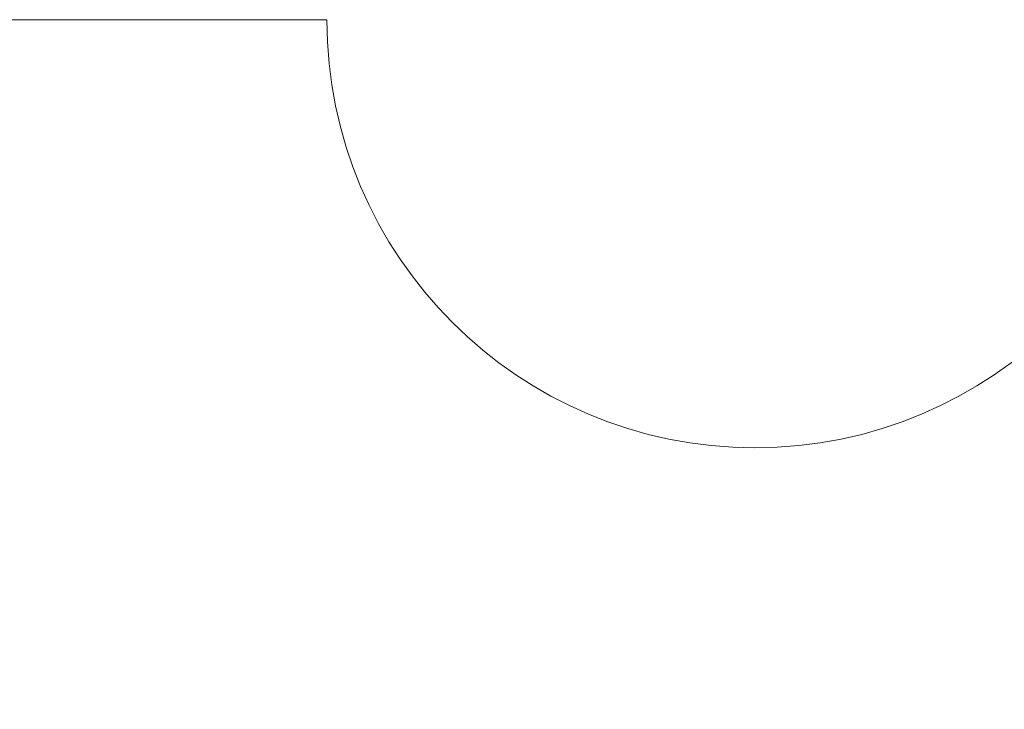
# Model space of a CAD drawing. Header units: millimetres. Extents: x -811 to 1340, y -192 to 870.
# Tile 147 of 256: x 560 to 583, y 197 to 213. Entities that reach past the tile are written whole.
import ezdxf

# ---------------------------------------------------------------- set-up
doc = ezdxf.new("R2010")
doc.units = ezdxf.units.MM
doc.header["$MEASUREMENT"] = 0
doc.layers.add('layer 1', color=7, linetype='Continuous')

msp = doc.modelspace()

# ---------------------------------------------------------------- linework, layer by layer
at = {"layer": 'layer 1', "color": 250, "lineweight": 9}
msp.add_open_spline([(606.8618, 178.1878), (606.8618, 178.1878), (606.8618, 163.0378), (606.8618, 163.0378), (606.8618, 163.0378), (606.8618, 163.0378), (586.8618, 163.0378), (586.8618, 163.0378), (586.8618, 163.0378), (586.8618, 163.0378), (586.8618, 166.0378), (586.8618, 166.0378), (586.8618, 166.0378), (586.8618, 166.0378), (566.8618, 166.0378), (566.8618, 166.0378), (566.8618, 166.0378), (566.8618, 166.0378), (566.8618, 163.0378), (566.8618, 163.0378), (566.8618, 163.0378), (566.8618, 163.0378), (546.8618, 163.0378), (546.8618, 163.0378), (546.8618, 163.0378), (546.8618, 163.0378), (546.8618, 178.1878), (546.8618, 178.1878), (546.8618, 178.1878), (546.8618, 178.1878), (549.8618, 178.1878), (549.8618, 178.1878), (549.8618, 178.1878), (549.8618, 178.1878), (549.8618, 197.8878), (549.8618, 197.8878), (549.8618, 197.8878), (549.8618, 197.8878), (546.8618, 197.8878), (546.8618, 197.8878), (546.8618, 197.8878), (546.8618, 197.8878), (546.8618, 213.0378), (546.8618, 213.0378), (546.8618, 213.0378), (546.8618, 213.0378), (566.8617, 213.0378), (566.8617, 213.0378), (566.8617, 213.0378), (566.8617, 207.5159), (571.3399, 203.0378), (576.8617, 203.0378), (576.8617, 203.0378), (582.3835, 203.0378), (586.8617, 207.5159), (586.8617, 213.0378), (586.8617, 213.0378), (586.8617, 213.0378), (606.8618, 213.0378), (606.8618, 213.0378), (606.8618, 213.0378), (606.8618, 213.0378), (606.8618, 197.8878), (606.8618, 197.8878), (606.8618, 197.8878), (606.8618, 197.8878), (603.8618, 197.8878), (603.8618, 197.8878), (603.8618, 197.8878), (603.8618, 197.8878), (603.8618, 178.1878), (603.8618, 178.1878), (603.8618, 178.1878), (603.8618, 178.1878), (606.8618, 178.1878), (606.8618, 178.1878)], degree=3, knots=[0, 0, 0, 0, 0.05, 0.05, 0.05, 0.05, 0.1, 0.1, 0.1, 0.1, 0.15, 0.15, 0.15, 0.15, 0.2, 0.2, 0.2, 0.2, 0.25, 0.25, 0.25, 0.25, 0.3, 0.3, 0.3, 0.3, 0.35, 0.35, 0.35, 0.35, 0.4, 0.4, 0.4, 0.4, 0.45, 0.45, 0.45, 0.45, 0.5, 0.5, 0.5, 0.5, 0.55, 0.55, 0.55, 0.55, 0.6, 0.6, 0.6, 0.6, 0.65, 0.65, 0.65, 0.65, 0.7, 0.7, 0.7, 0.7, 0.75, 0.75, 0.75, 0.75, 0.8, 0.8, 0.8, 0.8, 0.85, 0.85, 0.85, 0.85, 0.9, 0.9, 0.9, 0.9, 1, 1, 1, 1], dxfattribs=at)

doc.saveas('drawing.dxf')
